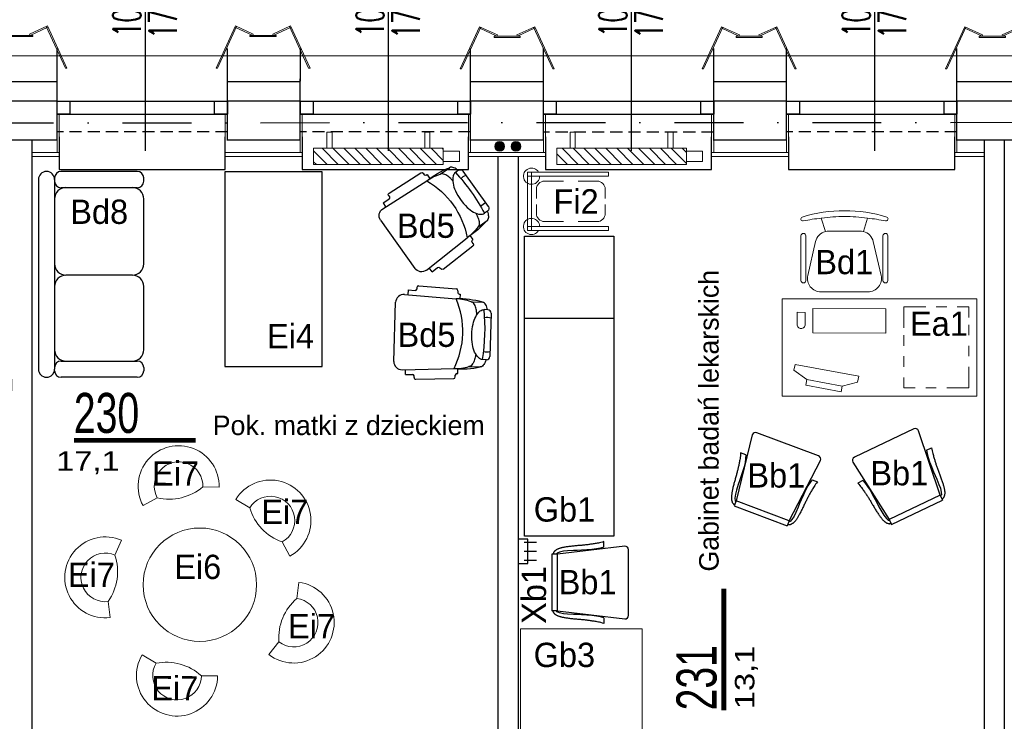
# Model space of a CAD drawing. Header units: millimetres. Extents: x 14495 to 271441, y -21035 to 2232.
# Tile 122 of 227: x 83849 to 84456, y -2145 to -1712. Entities that reach past the tile are written whole.
import ezdxf
from ezdxf.enums import TextEntityAlignment as Align

# ---------------------------------------------------------------- set-up
doc = ezdxf.new("R2010")
doc.units = ezdxf.units.MM
doc.linetypes.add('DASHDOT', pattern=[1, 0.5, -0.25, 0, -0.25])
doc.linetypes.add('HIDDENX2', pattern=[0.75, 0.5, -0.25])
for name, color, linetype in [('-- TECH  SYMBOLE', 1, 'Continuous'), ('-- TECH WYPOSAŻENIE', 2, 'Continuous'), ('_1_cienkie', 251, 'Continuous'), ('_A_widok', 1, 'Continuous'), ('a-bloki-drzwi', 52, 'Continuous'), ('a-cienka', 8, 'Continuous'), ('A-POW-NR', 1, 'Continuous'), ('A_bloki-drzwi', 1, 'Continuous'), ('A_BLOKI_KÓŁKO', 1, 'Continuous'), ('A_BLOKI_OPIS', 1, 'Continuous'), ('A_grzejniki', 34, 'Continuous'), ('A_L przerywana', 251, 'HIDDENX2'), ('A_Lwidok', 1, 'Continuous'), ('A_okładzina HPL', 37, 'Continuous'), ('A_OSIE', 252, 'DASHDOT'), ('A_PROJEKTOWANE', 3, 'Continuous'), ('A_SC_DZIAlOWE', 4, 'Continuous'), ('SC-PROJEKT', 3, 'Continuous'), ('sciany projektowane', 3, 'Continuous'), ('TECH Meble', 1, 'Continuous')]:
    doc.layers.add(name, color=color, linetype=linetype)
for name, color, linetype, lineweight in [('0-c.o.-grzejniki', 34, 'Continuous', 9), ('A_L_CIENKA', 251, 'Continuous', 5), ('A_obudowy G-K', 31, 'Continuous', 0), ('SAN_Przewody powrotne CO na rzucie', 180, 'Continuous', 40), ('SAN_Przewody zasilające CO na rzucie', 20, 'Continuous', 40), ('TECH Wyp-meble', 1, 'Continuous', 15)]:
    doc.layers.add(name, color=color, linetype=linetype, lineweight=lineweight)
doc.layers.add('A-POW', color=2, linetype='Continuous', plot=False)
doc.styles.add('ARIAL1_2', font='arial.ttf', dxfattribs={"width": 1.2})
doc.styles.add('arialce', font='ARIALN.TTF')
doc.styles.add('cg', font='GOTHIC.TTF')
doc.styles.add('ROMANS', font='romans', dxfattribs={"width": 0.6})
doc.styles.add('switz721ltexbt', font='swissel.ttf')

# ---------------------------------------------------------------- blocks, each defined once
blk = doc.blocks.new('fghsdx')
at = {"lineweight": 0}
for p, q in [((-37.08, -19.4), (-25.08, 6.6)), ((-36.19, -19.4), (-24.35, 6.26)), ((-14.08, 1.53), (-25.08, 6.6)), ((-2.07, 1.53), (8.92, 6.6)), ((20.04, -19.4), (8.2, 6.26)), ((20.92, -19.4), (8.92, 6.6)), ((-14.42, 0.8), (-25.41, 5.87)), ((-16.15, 0.8), (0, 0.8)), ((-16.15, 0.8), (-16.15, 0)), ((-16.15, 0), (0, 0)), ((-14.42, 0.8), (-14.08, 1.53)), ((-1.73, 0.8), (-2.07, 1.53)), ((-1.73, 0.8), (9.26, 5.87)), ((0, 0.8), (0, 0)), ((-37.08, -19.4), (-36.19, -19.4)), ((20.92, -19.4), (20.04, -19.4))]:
    blk.add_line(p, q, dxfattribs=at)
blk = doc.blocks.new('mjkk')
at = {"layer": '0-c.o.-grzejniki'}
h = blk.add_hatch(dxfattribs=at)
h.set_pattern_fill('ANSI31', color=256, scale=1.5, angle=-90.01613, style=0)
h.set_pattern_definition([(-135.016127, (-172292.014, 132455.0023), (-3.36664804, 3.36854379), [])])
h.paths.add_polyline_path([(-9.98, -80), (-0.01, -80), (0, 0), (-9.98, 0)])
blk.add_lwpolyline([(-9.98, -80), (-9.98, 0), (0, 0), (-0.01, -80)], close=True, dxfattribs=at)
at = {"layer": '0-c.o.-grzejniki', "ltscale": 2}
for points in [[(10.03, -11.37), (10.03, -8.26), (0.02, -8.26), (0.02, -11.37)], [(10.03, -68.63), (10.03, -71.74), (0.02, -71.74), (0.02, -68.63)], [(-1.75, -80), (-1.75, -90), (-8.23, -90), (-8.23, -80)]]:
    blk.add_lwpolyline(points, close=True, dxfattribs=at)
blk = doc.blocks.new('HJTS')
at = {"color": 8}
blk.add_line((0, 0), (0, 111.34), dxfattribs=at)
at = {"layer": 'A_BLOKI_KÓŁKO', "ltscale": 0.04}
blk.add_circle((0, 135.04), 23.7, dxfattribs=at)
at = {"layer": 'A_BLOKI_OPIS', "style": 'ROMANS'}
for tag, height, width, p in [('O', 20.59, 0.5, (-0.05, 135.67)), ('100', 17.16, 0.6, (-11.49, 86.54)), ('200', 17.16, 0.6, (10.76, 86.54))]:
    blk.add_attdef(tag, text='', height=height, rotation=90, dxfattribs=dict(at, width=width)).set_placement(p, align=Align.MIDDLE)
blk = doc.blocks.new('POW')
at = {"const_width": 5}
blk.add_lwpolyline([(125.3, 0), (0, 0)], dxfattribs=at)
at = {"style": 'switz721ltexbt'}
blk.add_attdef('001', (-1.8, 12.3), '', height=41.2, dxfattribs=at)
blk = doc.blocks.new('kanapka 2-osobowa')
at = {"color": 2}
for p, q in [((-0.49, -10, 1200), (-46.49, -10, 1200)), ((59.51, -10), (13.51, -10)), ((-63.49, -61), (-63.49, -14)), ((-53.49, -14, 1200), (-53.49, -61)), ((-53.49, -14.53), (-53.49, -58)), ((-0.49, -58), (-0.49, -17)), ((53.49, -61), (53.49, -14, 1200)), ((53.51, -17, 1200), (53.51, -58)), ((63.49, -61), (63.49, -14, 1200)), ((-57.49, -65), (-59.49, -65)), ((-46.49, -65), (-7.49, -65)), ((6.51, -65, -1200), (46.51, -65)), ((57.49, -65), (59.49, -65))]:
    blk.add_line(p, q, dxfattribs=at)
for centre, radius, start, end in [((-59.49, -14), 4, 90, 180), ((-57.49, -14, 1200), 4, 0, 90), ((-46.49, -17, 1200), 7, 90, 180), ((-7.49, -17, 1200), 7, 0, 90), ((6.51, -17), 7, 90, 180), ((46.51, -17, 1200), 7, 0, 90), ((57.49, -14, 1200), 4, 90, 180), ((59.49, -14, 1200), 4, 0, 90), ((-46.49, -58), 7, 180, 270), ((-7.49, -58), 7, 270, 0), ((6.51, -58, -1200), 7, 180, 270), ((46.51, -58), 7, 270, 0), ((-59.49, -61), 4, 180, 270), ((-57.49, -61), 4, 270, 0), ((57.49, -61), 4, 180, 270), ((59.49, -61), 4, 270, 0)]:
    blk.add_arc(centre, radius, start, end, dxfattribs=at)
at = {"layer": 'sciany projektowane', "color": 2, "ltscale": 25}
for p, q in [((58.49, 0), (-58.49, 0)), ((58.49, -10), (-58.49, -10))]:
    blk.add_line(p, q, dxfattribs=at)
for centre, start, end in [((-58.49, -5), 90, 270), ((58.49, -5), 270, 90)]:
    blk.add_arc(centre, 5, start, end, dxfattribs=at)
blk = doc.blocks.new('BIUR_LEK_75-120_monit')
at = {"color": 252, "lineweight": 18}
for p, q in [((72.81, 12.19), (112.13, 19.54)), ((112.13, 19.54), (112.82, 15.88)), ((73.5, 8.53), (72.81, 12.19)), ((112.82, 15.88), (104.9, 10.13)), ((82.95, 6.03), (73.5, 8.53)), ((104.9, 10.13), (82.95, 6.03)), ((82.95, 6.03), (104.9, 10.13)), ((105.53, 6.76), (83.59, 2.65)), ((104.9, 10.13), (105.53, 6.76)), ((83.59, 2.65), (82.95, 6.03))]:
    blk.add_line(p, q, dxfattribs=at)
at = {"color": 2, "linetype": 'Continuous'}
blk.add_lwpolyline([(0, 0), (120, 0), (120, 60), (0, 60)], close=True, dxfattribs=at)
at = {"color": 1, "linetype": 'Continuous', "lineweight": 13, "ltscale": 5}
for points in [[(12, 55), (5, 55), (5, 48.5)], [(25, 55), (18.5, 55)], [(45, 42), (45, 55), (31.5, 55)], [(45, 44), (45, 50.5)], [(5, 44), (5, 37.5)], [(45, 31), (45, 37.5)], [(5, 31), (5, 24.5)], [(45, 18), (45, 24.5)], [(5, 18), (5, 5), (18.5, 5)], [(38, 5), (45, 5), (45, 11.5)], [(25, 5), (31.5, 5)]]:
    blk.add_lwpolyline(points, dxfattribs=at)
at = {"color": 252, "lineweight": 18}
blk.add_lwpolyline([(56.1, 53.72), (101.1, 53.93), (101.17, 38.93), (56.17, 38.72)], close=True, dxfattribs=at)
blk.add_lwpolyline([(110.83, 51.65), (105.83, 51.63), (105.86, 44.13, 0.414214), (108.37, 41.64), (108.37, 41.64, 0.414214), (110.86, 44.16)], format="xyb", close=True, dxfattribs=at)
blk = doc.blocks.new('FOTEL do BIURKA')
at = {"color": 2}
for p, q in [((-14.27, 8.03), (-11.71, -0.26)), ((14.27, 8.03), (11.71, -0.26)), ((0, 0), (-9.66, 0)), ((0, 0), (9.66, 0)), ((-17.78, -6.45), (-22.62, -27.28)), ((17.78, -6.45), (22.62, -27.28)), ((-14.51, -37.5), (0, -37.5)), ((14.51, -37.5), (0, -37.5))]:
    blk.add_line(p, q, dxfattribs=at)
at = {"color": 2, "ltscale": 0.7}
for p, q in [((-26.79, -2.94), (-26.79, -30.47)), ((-23.79, -2.94), (-23.79, -30.47)), ((23.79, -2.94), (23.79, -30.47)), ((26.79, -2.94), (26.79, -30.47))]:
    blk.add_line(p, q, dxfattribs=at)
at = {"color": 2}
for centre, radius, start, end in [((-1.1, -70.52), 83.02, 89.23757, 107.51139), ((1.1, -70.52), 83.02, 72.48861, 90.76243), ((-25.71, 7.51), 1.21, 108.30821, 283.36846), ((3.38, -145.12), 154.17, 96.57577, 100.77002), ((0, -91.36), 100.41, 90, 98.0662), ((0, -91.36), 100.41, 81.9338, 90), ((-3.38, -145.12), 154.17, 79.22998, 83.42423), ((25.71, 7.51), 1.21, 256.63154, 71.69179), ((-9.66, -8.33), 8.33, 90, 103.30317), ((9.66, -8.33), 8.33, 76.69683, 90), ((-9.66, -8.33), 8.33, 104.2415, 166.90676), ((9.66, -8.33), 8.33, 13.09324, 75.7585), ((-14.51, -29.17), 8.33, 166.90676, 270), ((14.51, -29.17), 8.33, 270, 13.09324)]:
    blk.add_arc(centre, radius, start, end, dxfattribs=at)
at = {"color": 2, "ltscale": 0.7}
for centre, start, end in [((-25.29, -2.94), 360, 180), ((-25.29, -2.94), 360, 180), ((25.29, -2.94), 0, 180), ((25.29, -2.94), 0, 180), ((-25.29, -30.47), 180, 360), ((25.29, -30.47), 180, 0)]:
    blk.add_arc(centre, 1.5, start, end, dxfattribs=at)
blk = doc.blocks.new('stelaż_do_worków-1')
at = {"color": 1, "lineweight": 0}
for points in [[(0, 15.5), (0, 18), (-50, 18), (-50, 15.5)], [(0, 18), (-2.5, 18), (-2.5, -18), (0, -18)], [(0, -18), (0, -15.5), (-50, -15.5), (-50, -18)]]:
    blk.add_lwpolyline(points, close=True, dxfattribs=at)
at = {"color": 251, "linetype": 'Continuous', "lineweight": 13, "ltscale": 0.5}
for points in [[(-31.2, 12.5), (-43, 12.5, 0.414214), (-48, 7.5), (-48, 1.85)], [(-22.3, 12.5), (-10.5, 12.5, -0.414214), (-5.5, 7.5), (-5.5, 1.85)], [(-48, -1.85), (-48, -7.5, 0.414214), (-43, -12.5), (-31.2, -12.5)], [(-5.5, -1.85), (-5.5, -7.5, -0.414214), (-10.5, -12.5), (-22.3, -12.5)]]:
    blk.add_lwpolyline(points, format="xyb", dxfattribs=at)
at = {"color": 1, "lineweight": 15}
for centre, start, end in [((-2.5, 15.5), 180, 150), ((-2.5, -15.5), 210, 180)]:
    blk.add_arc(centre, 5, start, end, dxfattribs=at)
blk = doc.blocks.new('wieszak krótki')
at = {"color": 2, "linetype": 'Continuous'}
for p, q in [((-1.58, 19.5), (-9.16, 19.5)), ((-1.58, 14), (-9.16, 14)), ((-1.58, 8.5), (-9.16, 8.5))]:
    blk.add_line(p, q, dxfattribs=at)
blk.add_lwpolyline([(-3.68, 6.5), (-3.68, 21.5), (2.21, 21.5), (2.21, 6.5)], close=True, dxfattribs=at)
blk = doc.blocks.new('FOTEL')
at = {"color": 2}
for p, q in [((-13.42, 0), (13.42, 0)), ((-20, -12.61), (-20, -5.61)), ((-15.42, -2), (-15.42, -4.37)), ((15.42, -2), (15.42, -4.37)), ((20, -12.61), (20, -5.61)), ((-28.77, -45.17), (-27.65, -21.82)), ((-26.6, -20.87), (-25.6, -20.93)), ((-24.55, -19.98), (-24.51, -19.38)), ((-24.51, -19.38), (-21.52, -19.53)), ((-23.22, -53.8), (-21.52, -21.8)), ((24.51, -19.38), (21.52, -19.53)), ((23.22, -53.8), (21.52, -21.8)), ((24.55, -19.98), (24.51, -19.38)), ((26.6, -20.87), (25.6, -20.93)), ((28.77, -45.17), (27.65, -21.82)), ((-27.82, -46.23), (-26.83, -46.28)), ((-26.11, -51.6), (-25.88, -47.33)), ((26.11, -51.6), (25.88, -47.33)), ((27.82, -46.23), (26.83, -46.28)), ((-26.11, -51.6), (-23.11, -51.76)), ((26.11, -51.6), (23.11, -51.76)), ((18.23, -59.07), (-18.23, -59.07))]:
    blk.add_line(p, q, dxfattribs=at)
for points in [[(-15.42, -2.23, 0.030204), (-17.07, -2.78, 0.097163), (-19.45, -4.32, 0.203453), (-20, -5.61, 0.203453)], [(15.42, -4.37, -0.184283), (14.51, -6.75, -0.102242), (10.9, -9.43, -0.061197), (6.26, -10.93, -0.047488), (0, -11.52, -0.047488), (-6.26, -10.93, -0.061197), (-10.9, -9.43, -0.102242), (-14.51, -6.75, -0.184283), (-15.42, -4.37, -0.184283)], [(15.42, -2.23, -0.030204), (17.07, -2.78, -0.097163), (19.45, -4.32, -0.203453), (20, -5.61, -0.203453)], [(-12.22, -8.71, 0.01879), (-14.08, -8.95, 0.054131), (-17.07, -9.78, 0.097163), (-19.45, -11.32, 0.203453), (-20, -12.61, 0.203453)], [(12.22, -8.71, -0.01879), (14.08, -8.95, -0.054131), (17.07, -9.78, -0.097163), (19.45, -11.32, -0.203453), (20, -12.61, -0.203453)]]:
    blk.add_lwpolyline(points, format="xyb", dxfattribs=at)
for centre, radius, start, end in [((-13.42, -2), 2, 90, 180), ((-3.71, -1.91), 6.89, 163.91414, 196.08586), ((3.71, -1.91), 6.89, 343.91414, 16.08586), ((13.42, -2), 2, 0, 90), ((33.25, -18.77), 54.85, 166.11945, 183.16919), ((0, -122.88), 119.5, 82.58553, 97.41447), ((-33.25, -18.77), 54.85, 356.83081, 13.88055), ((4.72, -21.41), 26.24, 160.40035, 180.8438), ((0, -68.33), 51.27, 65.1826, 114.8174), ((-4.72, -21.41), 26.24, 359.1562, 19.59965), ((-26.65, -21.87), 1, 86.95522, 176.95522), ((-25.54, -19.93), 1, 266.95522, 356.95522), ((25.54, -19.93), 1, 183.04478, 273.04478), ((26.65, -21.87), 1, 3.04478, 93.04478), ((-27.77, -45.23), 1, 176.95522, 266.95522), ((-26.88, -47.28), 1, 356.95522, 86.95522), ((26.88, -47.28), 1, 93.04478, 183.04478), ((27.77, -45.23), 1, 273.04478, 3.04478), ((-18.23, -54.07), 5, 176.95522, 270), ((18.23, -54.07), 5, 270, 3.04478)]:
    blk.add_arc(centre, radius, start, end, dxfattribs=at)
blk = doc.blocks.new('krzesło')
at = {"color": 2, "ltscale": 0.1}
for p, q in [((3392.04, -4348.28), (3397.14, -4389.9)), ((3434.79, -4346.03), (3394.29, -4346.03)), ((3431.95, -4389.9), (3437.04, -4348.28)), ((3392.77, -4361.22), (3389.26, -4361.22)), ((3436.3, -4361.22), (3439.81, -4361.22)), ((3431.94, -4389.9), (3397.13, -4389.9)), ((3397.13, -4389.9), (3397.13, -4393.28)), ((3431.94, -4389.9), (3431.94, -4393.28)), ((3397.13, -4393.28), (3431.94, -4393.28))]:
    blk.add_line(p, q, dxfattribs=at)
for points in [[(3389.26, -4361.22), (3389.54, -4362.19), (3389.78, -4363.08), (3389.98, -4363.91), (3390.15, -4364.67), (3390.28, -4365.37), (3390.4, -4366.04), (3390.5, -4366.66), (3390.6, -4367.26), (3390.69, -4367.84), (3390.78, -4368.4), (3390.86, -4368.95), (3390.95, -4369.49), (3391.03, -4370.02), (3391.1, -4370.55), (3391.18, -4371.08), (3391.25, -4371.61), (3391.31, -4372.14), (3391.37, -4372.68), (3391.43, -4373.22), (3391.49, -4373.78), (3391.54, -4374.34), (3391.59, -4374.91), (3391.64, -4375.49), (3391.69, -4376.09), (3391.74, -4376.69), (3391.79, -4377.31), (3391.85, -4377.94), (3391.9, -4378.57), (3391.96, -4379.2), (3392.01, -4379.83), (3392.07, -4380.46), (3392.14, -4381.08), (3392.21, -4381.69), (3392.28, -4382.3), (3392.36, -4382.89), (3392.44, -4383.46), (3392.52, -4384.01), (3392.6, -4384.54), (3392.68, -4385.05), (3392.77, -4385.53), (3392.85, -4385.99), (3392.93, -4386.42), (3393.02, -4386.82), (3393.11, -4387.2), (3393.2, -4387.56), (3393.29, -4387.91), (3393.38, -4388.24), (3393.48, -4388.55), (3393.58, -4388.85), (3393.69, -4389.15), (3393.8, -4389.43), (3393.92, -4389.7), (3394.04, -4389.96), (3394.17, -4390.21), (3394.3, -4390.44), (3394.44, -4390.67), (3394.59, -4390.89), (3394.74, -4391.09), (3394.89, -4391.28), (3395.05, -4391.46), (3395.21, -4391.63), (3395.37, -4391.78), (3395.53, -4391.92), (3395.69, -4392.04), (3395.85, -4392.15), (3396.01, -4392.24), (3396.17, -4392.33), (3396.34, -4392.41), (3396.52, -4392.48), (3396.71, -4392.56), (3396.91, -4392.63), (3397.13, -4392.72)], [(3392.77, -4361.22), (3393.3, -4363.36), (3393.84, -4365.76), (3394.24, -4368.59), (3394.38, -4371.7), (3394.64, -4375.1), (3394.78, -4377.64), (3394.78, -4380.04), (3395.05, -4383.72), (3395.18, -4386.12), (3395.85, -4388.67), (3396.39, -4390.08), (3397.13, -4390.47)], [(3436.3, -4361.22), (3435.77, -4363.36), (3435.23, -4365.76), (3434.83, -4368.59), (3434.69, -4371.7), (3434.43, -4375.1), (3434.29, -4377.64), (3434.29, -4380.04), (3434.02, -4383.72), (3433.89, -4386.12), (3433.22, -4388.67), (3432.68, -4390.08), (3431.94, -4390.47)], [(3439.81, -4361.22), (3439.53, -4362.19), (3439.29, -4363.08), (3439.09, -4363.91), (3438.92, -4364.67), (3438.79, -4365.37), (3438.67, -4366.04), (3438.57, -4366.66), (3438.47, -4367.26), (3438.38, -4367.84), (3438.29, -4368.4), (3438.21, -4368.95), (3438.12, -4369.49), (3438.04, -4370.02), (3437.97, -4370.55), (3437.89, -4371.08), (3437.82, -4371.61), (3437.76, -4372.14), (3437.7, -4372.68), (3437.64, -4373.22), (3437.58, -4373.78), (3437.53, -4374.34), (3437.48, -4374.91), (3437.43, -4375.49), (3437.38, -4376.09), (3437.33, -4376.69), (3437.27, -4377.31), (3437.22, -4377.94), (3437.17, -4378.57), (3437.11, -4379.2), (3437.06, -4379.83), (3436.99, -4380.46), (3436.93, -4381.08), (3436.86, -4381.69), (3436.79, -4382.3), (3436.71, -4382.89), (3436.63, -4383.46), (3436.55, -4384.01), (3436.47, -4384.54), (3436.39, -4385.05), (3436.3, -4385.53), (3436.22, -4385.99), (3436.14, -4386.42), (3436.05, -4386.82), (3435.96, -4387.2), (3435.87, -4387.56), (3435.78, -4387.91), (3435.69, -4388.24), (3435.59, -4388.55), (3435.49, -4388.85), (3435.38, -4389.15), (3435.27, -4389.43), (3435.15, -4389.7), (3435.03, -4389.96), (3434.9, -4390.21), (3434.77, -4390.44), (3434.63, -4390.67), (3434.48, -4390.89), (3434.33, -4391.09), (3434.18, -4391.28), (3434.02, -4391.46), (3433.86, -4391.63), (3433.7, -4391.78), (3433.54, -4391.92), (3433.38, -4392.04), (3433.22, -4392.15), (3433.06, -4392.24), (3432.9, -4392.33), (3432.73, -4392.41), (3432.55, -4392.48), (3432.36, -4392.56), (3432.16, -4392.63), (3431.94, -4392.72)]]:
    blk.add_lwpolyline(points, dxfattribs=at)
for centre, start, end in [((3394.29, -4348.28), 90, 180), ((3434.79, -4348.28), 0, 90)]:
    blk.add_arc(centre, 2.25, start, end, dxfattribs=at)
blk = doc.blocks.new('krzesełko')
at = {"layer": 'TECH Meble'}
blk.add_blockref('krzesło', (-3414.54, 4393.28), dxfattribs=at)

msp = doc.modelspace()

# ---------------------------------------------------------------- hatches: boundary and pattern name
at = {"layer": 'SAN_Przewody powrotne CO na rzucie', "lineweight": 13}
msp.add_hatch(color=256, dxfattribs=at).paths.add_polyline_path([(84142.17, -1789.93, 1), (84148.17, -1789.93, 1)])
at = {"layer": 'SAN_Przewody zasilające CO na rzucie', "lineweight": 13}
msp.add_hatch(color=256, dxfattribs=at).paths.add_polyline_path([(84152.17, -1789.93, 1), (84158.17, -1789.93, 1)])

# ---------------------------------------------------------------- linework, layer by layer
at = {"layer": '_1_cienkie'}
for p, q in [((83872.15, -1749.76), (83872.15, -1729.76)), ((83977.08, -1749.76), (83977.08, -1729.76)), ((84022.08, -1749.76), (84022.08, -1729.76)), ((84127.08, -1749.76), (84127.08, -1729.76)), ((84172.08, -1749.76), (84172.08, -1729.76)), ((84277.08, -1749.76), (84277.08, -1729.76)), ((84322.08, -1749.76), (84322.08, -1729.76)), ((84427.08, -1749.76), (84427.08, -1729.76))]:
    msp.add_line(p, q, dxfattribs=at)
at = {"layer": '_A_widok'}
msp.add_line((83872.08, -1770.26), (83977.08, -1770.26), dxfattribs=at)
at = {"layer": 'a-cienka'}
for points in [[(83872.15, -1762.26), (83827.15, -1762.26)], [(84022.08, -1762.26), (83977.08, -1762.26)], [(84172.08, -1762.26), (84127.08, -1762.26)], [(84322.08, -1762.26), (84277.08, -1762.26)], [(84472.08, -1762.26), (84427.08, -1762.26)]]:
    msp.add_lwpolyline(points, dxfattribs=at)
at = {"layer": 'A_bloki-drzwi'}
for p, q in [((83872.08, -1762.26), (83977.08, -1762.26)), ((84022.08, -1762.26), (84127.08, -1762.26)), ((84172.08, -1762.26), (84277.08, -1762.26)), ((84322.08, -1762.26), (84427.08, -1762.26)), ((83872.08, -1770.26), (83977.08, -1770.26)), ((84022.08, -1770.26), (84127.08, -1770.26)), ((84172.08, -1770.26), (84277.08, -1770.26)), ((84322.08, -1770.26), (84427.08, -1770.26))]:
    msp.add_line(p, q, dxfattribs=at)
for points in [[(83872.08, -1762.26), (83879.95, -1762.26), (83879.95, -1770.26), (83872.08, -1770.26)], [(83969.21, -1762.26), (83977.08, -1762.26), (83977.08, -1770.26), (83969.21, -1770.26)], [(84022.08, -1762.26), (84029.95, -1762.26), (84029.95, -1770.26), (84022.08, -1770.26)], [(84119.21, -1762.26), (84127.08, -1762.26), (84127.08, -1770.26), (84119.21, -1770.26)], [(84172.08, -1762.26), (84179.95, -1762.26), (84179.95, -1770.26), (84172.08, -1770.26)], [(84269.21, -1762.26), (84277.08, -1762.26), (84277.08, -1770.26), (84269.21, -1770.26)], [(84322.08, -1762.26), (84329.95, -1762.26), (84329.95, -1770.26), (84322.08, -1770.26)], [(84419.21, -1762.26), (84427.08, -1762.26), (84427.08, -1770.26), (84419.21, -1770.26)]]:
    msp.add_lwpolyline(points, close=True, dxfattribs=at)
at = {"layer": 'A_L przerywana', "ltscale": 15}
for p, q in [((83977.15, -1781.03), (83872.15, -1781.03)), ((84127.08, -1781.03), (84022.08, -1781.03)), ((84277.01, -1781.26), (84172.01, -1781.26)), ((84427.08, -1781.03), (84322.08, -1781.03))]:
    msp.add_line(p, q, dxfattribs=at)
at = {"layer": 'A_L_CIENKA'}
for p, q in [((82674.56, -1734.26), (85275.78, -1734.26)), ((83872.15, -1734.26), (83977.15, -1734.26)), ((84022.08, -1734.26), (84127.08, -1734.26)), ((84172.08, -1734.26), (84277.08, -1734.26)), ((84322.08, -1734.26), (84427.08, -1734.26))]:
    msp.add_line(p, q, dxfattribs=at)
at = {"layer": 'A_Lwidok'}
for points in [[(83873.26, -1784.26), (83873.26, -1804.26), (83975.76, -1804.26), (83975.76, -1784.26)], [(84023.26, -1784.26), (84023.26, -1804.26), (84125.76, -1804.26), (84125.76, -1784.26)], [(84173.26, -1784.26), (84173.26, -1804.26), (84275.76, -1804.26), (84275.76, -1784.26)], [(84323.26, -1784.26), (84323.26, -1804.26), (84425.76, -1804.26), (84425.76, -1784.26)]]:
    msp.add_lwpolyline(points, dxfattribs=at)
at = {"layer": 'A_obudowy G-K', "linetype": 'Continuous', "lineweight": 5}
for p, q in [((83873.4, -1796.25), (83873.4, -1770.26)), ((83975.76, -1796.25), (83975.76, -1770.26)), ((84023.26, -1796.25), (84023.26, -1770.26)), ((84125.76, -1796.25), (84125.76, -1770.26)), ((84173.33, -1796.25), (84173.29, -1770.26)), ((84275.76, -1796.25), (84275.76, -1770.26)), ((84323.26, -1796.25), (84323.26, -1770.26)), ((84425.76, -1796.25), (84425.76, -1770.26)), ((83872.15, -1793.76), (83872.13, -1786.26)), ((84022.07, -1793.76), (84022.06, -1786.26)), ((84127.08, -1793.76), (84127.09, -1786.26)), ((84172.07, -1793.76), (84172.06, -1786.26)), ((84277.08, -1793.76), (84277.09, -1786.26)), ((84322.07, -1793.76), (84322.06, -1786.26)), ((84427.08, -1793.76), (84427.09, -1786.26))]:
    msp.add_line(p, q, dxfattribs=at)
at = {"layer": 'A_obudowy G-K', "lineweight": 5}
for points in [[(83873.4, -1793.76), (83856.44, -1793.76)], [(83873.4, -1796.25), (83856.44, -1796.25)], [(84023.32, -1793.76), (83975.83, -1793.76)], [(84023.33, -1796.25), (83975.83, -1796.25)], [(84143.87, -1793.76), (84125.83, -1793.76)], [(84143.87, -1796.25), (84125.83, -1796.25)], [(84173.32, -1793.76), (84143.87, -1793.76)], [(84173.33, -1796.25), (84143.87, -1796.25)], [(84323.32, -1793.76), (84275.83, -1793.76)], [(84323.33, -1796.25), (84275.83, -1796.25)], [(84443.87, -1793.76), (84425.83, -1793.76)], [(84443.87, -1796.25), (84425.83, -1796.25)]]:
    msp.add_lwpolyline(points, dxfattribs=at)
at = {"layer": 'A_OSIE', "ltscale": 85}
msp.add_line((82295.57, -1776.23), (86562.29, -1774.26), dxfattribs=at)
at = {"layer": 'A_PROJEKTOWANE'}
for p, q in [((83872.08, -1786.48), (83872.08, -1748.48)), ((83977.08, -1786.48), (83977.08, -1748.48)), ((83977.08, -1786.48), (83977.08, -1748.48)), ((84022.01, -1786.48), (84022.01, -1748.48)), ((84127.08, -1786.48), (84127.08, -1748.48)), ((84127.08, -1786.48), (84127.08, -1748.48)), ((84172.01, -1786.48), (84172.01, -1748.48)), ((84277.08, -1786.48), (84277.08, -1748.48)), ((84277.08, -1786.48), (84277.08, -1748.48)), ((84322.01, -1786.48), (84322.01, -1748.48)), ((84427.08, -1786.48), (84427.08, -1748.48)), ((84427.08, -1786.48), (84427.08, -1748.48))]:
    msp.add_line(p, q, dxfattribs=at)
for points in [[(83872.15, -1750.26), (83827.15, -1750.26)], [(83872.15, -1750.26), (83827.15, -1750.26)], [(84022.08, -1750.26), (83977.08, -1750.26)], [(84022.08, -1750.26), (83977.08, -1750.26)], [(84172.08, -1750.26), (84127.08, -1750.26)], [(84172.08, -1750.26), (84127.08, -1750.26)], [(84322.08, -1750.26), (84277.08, -1750.26)], [(84322.08, -1750.26), (84277.08, -1750.26)], [(84472.08, -1750.26), (84427.08, -1750.26)], [(84472.08, -1750.26), (84427.08, -1750.26)], [(83872.15, -1786.26), (83827.15, -1786.26)], [(84022.08, -1786.26), (83977.08, -1786.26)], [(84172.08, -1786.26), (84127.08, -1786.26)], [(84322.08, -1786.26), (84277.08, -1786.26)], [(84472.08, -1786.26), (84427.08, -1786.26)]]:
    msp.add_lwpolyline(points, dxfattribs=at)
at = {"layer": 'A_SC_DZIAlOWE'}
for p, q in [((83856.44, -1786.26), (83856.44, -2241.76)), ((84443.87, -1786.26), (84443.87, -2241.76)), ((84456.37, -1786.26), (84456.37, -2241.76)), ((84143.87, -1796.25), (84143.87, -2241.76)), ((84156.37, -1796.25), (84156.37, -2241.76))]:
    msp.add_line(p, q, dxfattribs=at)
at = {"layer": 'SAN_Przewody powrotne CO na rzucie', "lineweight": 13}
msp.add_circle((84145.06, -1790.08), 3, dxfattribs=at)
at = {"layer": 'SAN_Przewody zasilające CO na rzucie', "lineweight": 13}
msp.add_circle((84155.06, -1790.08), 3, dxfattribs=at)
at = {"layer": 'sciany projektowane', "color": 2}
msp.add_lwpolyline([(84035.59, -1805.81), (83975.59, -1805.81), (83975.59, -1925.81), (84035.59, -1925.81)], close=True, dxfattribs=at)
at = {"layer": 'TECH Wyp-meble', "color": 1, "lineweight": -3}
msp.add_line((84160.4, -1896.15), (84215.4, -1896.15), dxfattribs=at)
at = {"layer": 'TECH Wyp-meble', "color": 2, "linetype": 'Continuous', "ltscale": 100}
for p, q in [((83961.99, -2000.19), (83971.99, -2000.46)), ((83933.81, -2006.93), (83925.02, -2011.7)), ((83990.83, -2013.16), (83982.29, -2007.95)), ((83907.71, -2042.28), (83911.68, -2033.1)), ((84010.81, -2034.14), (84015.6, -2042.92)), ((84019.93, -2069.03), (84021.23, -2059.12)), ((83903.51, -2070.96), (83904.67, -2080.89)), ((84008.83, -2095.8), (84002.74, -2103.73)), ((83933.09, -2109.01), (83924.48, -2103.92)), ((83961.01, -2116.77), (83971.01, -2116.87))]:
    msp.add_line(p, q, dxfattribs=at)
at = {"layer": 'TECH Wyp-meble', "color": 2, "lineweight": -3}
msp.add_lwpolyline([(84215.4, -1845.55), (84215.4, -2030.55), (84160.4, -2030.55), (84160.4, -1845.55)], close=True, dxfattribs=at)
at = {"layer": 'TECH Wyp-meble', "color": 2, "linetype": 'Continuous', "ltscale": 100}
msp.add_lwpolyline([(84232.86, -2087.84), (84157.86, -2087.84), (84157.86, -2183.84), (84232.86, -2183.84)], close=True, dxfattribs=at)
msp.add_circle((83960.1, -2060.58), 35, dxfattribs=at)
for centre, radius, start, end in [((83947, -1999.78), 25, 358.46055, 208.46055), ((83947, -1999.78), 15, 358.46055, 208.46055), ((84003.63, -2020.97), 25, 298.59443, 148.59443), ((83941.18, -1975.47), 32.31, 256.81978, 310.10132), ((84003.63, -2020.97), 15, 298.59443, 148.59443), ((84021.74, -2003.74), 32.31, 196.95366, 250.2352), ((83901.77, -2056.06), 25, 66.66021, 276.66021), ((83901.77, -2056.06), 15, 66.66021, 276.66021), ((83877.04, -2052.43), 32.31, 325.01944, 18.30098), ((84017.96, -2083.9), 25, 232.47867, 82.47867), ((84041.06, -2093.48), 32.31, 130.83789, 184.11944), ((84017.96, -2083.9), 15, 232.47867, 82.47867), ((83946.01, -2116.63), 25, 149.44931, 359.44931), ((83946.01, -2116.63), 15, 149.44931, 359.44931), ((83939.31, -2140.71), 32.31, 47.80854, 101.09008)]:
    msp.add_arc(centre, radius, start, end, dxfattribs=at)

# ---------------------------------------------------------------- block references
at = {"layer": '-- TECH WYPOSAŻENIE', "xscale": -1, "rotation": 359.9999611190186}
msp.add_blockref('wieszak krótki', (84158.65, -2053.89), dxfattribs=at)
at = {"layer": 'a-bloki-drzwi'}
ref = msp.add_blockref('HJTS', (83926.51, -1792.81), dxfattribs=at)
ref.add_attrib('100', '105', dxfattribs={"layer": 'A_BLOKI_OPIS', "extrusion": (0, 0, -1), "height": 17.16, "rotation": 90, "style": 'ROMANS', "text_generation_flag": 4, "width": 0.6}).set_placement((-83915.02, -1709.21), align=Align.MIDDLE)
ref.add_attrib('200', '175', dxfattribs={"layer": 'A_BLOKI_OPIS', "extrusion": (0, 0, -1), "height": 17.16, "rotation": 90, "style": 'ROMANS', "text_generation_flag": 4, "width": 0.6}).set_placement((-83937.27, -1710.19), align=Align.MIDDLE)
ref = msp.add_blockref('HJTS', (84076.51, -1792.81), dxfattribs=at)
ref.add_attrib('100', '105', dxfattribs={"layer": 'A_BLOKI_OPIS', "extrusion": (0, 0, -1), "height": 17.16, "rotation": 90, "style": 'ROMANS', "text_generation_flag": 4, "width": 0.6}).set_placement((-84065.02, -1709.21), align=Align.MIDDLE)
ref.add_attrib('200', '175', dxfattribs={"layer": 'A_BLOKI_OPIS', "extrusion": (0, 0, -1), "height": 17.16, "rotation": 90, "style": 'ROMANS', "text_generation_flag": 4, "width": 0.6}).set_placement((-84087.27, -1710.19), align=Align.MIDDLE)
ref = msp.add_blockref('HJTS', (84226.37, -1792.81), dxfattribs=at)
ref.add_attrib('100', '105', dxfattribs={"layer": 'A_BLOKI_OPIS', "extrusion": (0, 0, -1), "height": 17.16, "rotation": 90, "style": 'ROMANS', "text_generation_flag": 4, "width": 0.6}).set_placement((-84214.87, -1709.21), align=Align.MIDDLE)
ref.add_attrib('200', '175', dxfattribs={"layer": 'A_BLOKI_OPIS', "extrusion": (0, 0, -1), "height": 17.16, "rotation": 90, "style": 'ROMANS', "text_generation_flag": 4, "width": 0.6}).set_placement((-84237.13, -1710.19), align=Align.MIDDLE)
ref = msp.add_blockref('HJTS', (84376.51, -1792.81), dxfattribs=at)
ref.add_attrib('100', '105', dxfattribs={"layer": 'A_BLOKI_OPIS', "extrusion": (0, 0, -1), "height": 17.16, "rotation": 90, "style": 'ROMANS', "text_generation_flag": 4, "width": 0.6}).set_placement((-84365.02, -1709.21), align=Align.MIDDLE)
ref.add_attrib('200', '175', dxfattribs={"layer": 'A_BLOKI_OPIS', "extrusion": (0, 0, -1), "height": 17.16, "rotation": 90, "style": 'ROMANS', "text_generation_flag": 4, "width": 0.6}).set_placement((-84387.27, -1710.19), align=Align.MIDDLE)
at = {"layer": 'A-POW-NR'}
ref = msp.add_blockref('POW', (84283.33, -2138.13), dxfattribs=dict(at, xscale=0.6, yscale=0.6, zscale=0.6, rotation=90))
ref.add_attrib('88,88', '13,1', dxfattribs={"layer": 'A-POW', "height": 12, "rotation": 90, "style": 'ARIAL1_2', "width": 1.2}).set_placement((84302.18, -2098.22), align=Align.RIGHT)
ref.add_attrib('POKOJ', 'Gabinet badań lekarskich', (84280.12, -2052.46), dxfattribs={"layer": 'A-POW', "height": 12, "rotation": 90, "style": 'arialce', "width": 1.2})
ref.add_attrib('001', '231', (84278.82, -2138.13), dxfattribs={"layer": '0', "height": 24.71, "rotation": 90, "style": 'switz721ltexbt', "width": 0.7})
ref = msp.add_blockref('POW', (83573.69, -1944.23), dxfattribs=dict(at, xscale=0.6, yscale=0.6, zscale=0.6))
ref.add_attrib('88,88', '9,1', dxfattribs={"layer": 'A-POW', "height": 12, "style": 'ARIAL1_2', "width": 1.2}).set_placement((83601.91, -1963.08), align=Align.RIGHT)
ref.add_attrib('POKOJ', 'Mag. wyrob. medycznych', (83659.37, -1941.02), dxfattribs={"layer": 'A-POW', "height": 12, "style": 'arialce', "width": 1.2})
ref.add_attrib('001', '243', (83573.69, -1939.71), dxfattribs={"layer": '0', "height": 24.71, "style": 'switz721ltexbt', "width": 0.7})
ref = msp.add_blockref('POW', (83882.36, -1971.43), dxfattribs=dict(at, xscale=0.6, yscale=0.6, zscale=0.6))
ref.add_attrib('88,88', '17,1', dxfattribs={"layer": 'A-POW', "height": 12, "style": 'ARIAL1_2', "width": 1.2}).set_placement((83910.58, -1990.28), align=Align.RIGHT)
ref.add_attrib('POKOJ', 'Pok. matki z dzieckiem', (83968.03, -1968.22), dxfattribs={"layer": 'A-POW', "height": 12, "style": 'arialce', "width": 1.2})
ref.add_attrib('001', '230', (83882.36, -1966.91), dxfattribs={"layer": '0', "height": 24.71, "style": 'switz721ltexbt', "width": 0.7})
ref = msp.add_blockref('POW', (83669.03, -2158.72), dxfattribs=dict(at, xscale=0.6, yscale=0.6, zscale=0.6))
ref.add_attrib('88,88', '2,8', dxfattribs={"layer": 'A-POW', "height": 12, "style": 'ARIAL1_2', "width": 1.2}).set_placement((83697.25, -2177.57), align=Align.RIGHT)
ref.add_attrib('POKOJ', 'Pom. porz.', (83754.71, -2155.51), dxfattribs={"layer": 'A-POW', "height": 12, "style": 'arialce', "width": 1.2})
ref.add_attrib('001', '242', (83669.03, -2154.21), dxfattribs={"layer": '0', "height": 24.71, "style": 'switz721ltexbt', "width": 0.7})
at = {"layer": 'A_grzejniki', "linetype": 'Continuous', "lineweight": 13, "rotation": 90}
for p in [(84030.26, -1791.25), (84180.26, -1791.25)]:
    msp.add_blockref('mjkk', p, dxfattribs=at)
at = {"layer": 'A_L_CIENKA', "linetype": 'Continuous', "lineweight": 13}
for p, rotation in [((84306.09, -2018.11), 339.3798498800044), ((84402.56, -2015.84), 25.5365635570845), ((84177.31, -2059.22), 270)]:
    msp.add_blockref('krzesełko', p, dxfattribs=dict(at, rotation=rotation))
at = {"layer": 'A_okładzina HPL', "lineweight": 0}
for p in [(83857.15, -1722.36), (84007.15, -1722.36), (84157.73, -1722.86), (84307.08, -1722.86), (84457.08, -1722.86)]:
    msp.add_blockref('fghsdx', p, dxfattribs=at)
at = {"layer": 'SC-PROJEKT', "color": 4, "linetype": 'Continuous', "lineweight": -3, "xscale": -1, "rotation": 305.4393670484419}
msp.add_blockref('FOTEL', (84130.28, -1816.25), dxfattribs=at)
at = {"layer": 'SC-PROJEKT', "color": 4, "linetype": 'Continuous', "lineweight": -3, "rotation": 268.2093525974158}
msp.add_blockref('FOTEL', (84139.35, -1906.36), dxfattribs=at)
at = {"layer": 'sciany projektowane', "color": 4, "rotation": 90.00000000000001}
msp.add_blockref('kanapka 2-osobowa', (83860.5, -1869.05), dxfattribs=at)
at = {"layer": 'TECH Wyp-meble', "color": 1, "lineweight": -3}
for name, p, rotation in [('stelaż_do_worków-1', (84162.19, -1823.99), 179.9830151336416), ('FOTEL do BIURKA', (84357.73, -1842.37), 1.162785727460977e-06)]:
    msp.add_blockref(name, p, dxfattribs=dict(at, rotation=rotation))
at = {"layer": 'TECH Wyp-meble', "color": 1, "lineweight": -3, "xscale": -1, "rotation": 1.162785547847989e-06}
msp.add_blockref('BIUR_LEK_75-120_monit', (84439.38, -1944.12), dxfattribs=at)

# ---------------------------------------------------------------- texts
at = {"layer": '-- TECH  SYMBOLE', "color": 1, "style": 'cg'}
for s, p in [('Fi2', (84178.25, -1831.5)), ('Bd8', (83880.16, -1837.91)), ('Bd5', (84081.63, -1846.51)), ('Bd1', (84339.76, -1868.94)), ('Ea1', (84398.16, -1906.98)), ('Ei4', (84001.54, -1914.69)), ('Bd5', (84082.05, -1913.8)), ('Bb1', (84297.87, -2000.61)), ('Bb1', (84373.74, -1999.22)), ('Gb1', (84166.06, -2021.62)), ('Bb1', (84181.43, -2066.44)), ('Gb3', (84166, -2111.38))]:
    msp.add_text(s, height=15, dxfattribs=at).set_placement(p)
for s, rotation, p in [('Ei7', 359.94246, (83930.64, -1999.35)), ('Ei7', 359.94246, (83997.96, -2023.12)), ('Ei7', 359.94246, (83878.65, -2061.93)), ('Ei6', 359.94246, (83944.3, -2057.03)), ('Xb1', 90.05754, (84173.66, -2084.73)), ('Ei7', 359.94246, (84014.52, -2093.71)), ('Ei7', 359.94246, (83930.1, -2131.98))]:
    msp.add_text(s, height=15, rotation=rotation, dxfattribs=at).set_placement(p)

doc.saveas('drawing.dxf')
